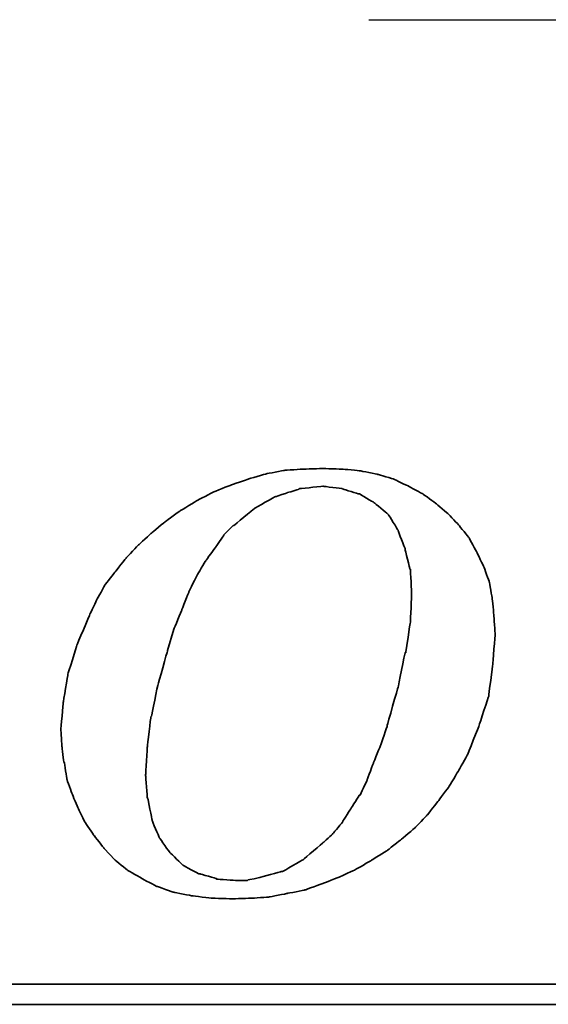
# Model space of a CAD drawing. Header units: millimetres. Extents: x 1805 to 4914, y -1594 to 860.
# Tile 92 of 256: x 2235 to 2241, y -1249 to -1237. Entities that reach past the tile are written whole.
import ezdxf

# ---------------------------------------------------------------- set-up
doc = ezdxf.new("R2010")
doc.units = ezdxf.units.MM
doc.layers.get('0').update_dxf_attribs({"linetype": 'CONTINUOUS'})
doc.layers.add('DIM', color=4, linetype='CONTINUOUS')
doc.layers.add('layer 1', color=7, linetype='CONTINUOUS')

# ---------------------------------------------------------------- blocks, each defined once
blk = doc.blocks.new('TBI MOTION logo(完整正式版)')
at = {"layer": 'layer 1', "color": 22, "lineweight": 35}
for points, knots in [([(-11.34375, -6.98375), (-11.34375, -6.98375), (-10.91375, -7.43875), (-10.91375, -7.43875), (-10.91375, -7.43875), (-10.91375, -7.43875), (-10.38625, -7.87125), (-10.38625, -7.87125), (-10.38625, -7.87125), (-10.38625, -7.87125), (-9.81125, -8.20375), (-9.81125, -8.20375), (-9.81125, -8.20375), (-9.81125, -8.20375), (-9.21125, -8.51875), (-9.21125, -8.51875), (-9.21125, -8.51875), (-9.21125, -8.51875), (-8.51625, -8.75875), (-8.51625, -8.75875), (-8.51625, -8.75875), (-8.51625, -8.75875), (-7.77125, -8.90375), (-7.77125, -8.90375), (-7.77125, -8.90375), (-7.77125, -8.90375), (-6.97875, -8.99875), (-6.97875, -8.99875), (-6.97875, -8.99875), (-6.97875, -8.99875), (-6.14125, -9.02375), (-6.14125, -9.02375), (-6.14125, -9.02375), (-6.14125, -9.02375), (-5.37125, -8.99875), (-5.37125, -8.99875), (-5.37125, -8.99875), (-5.37125, -8.99875), (-4.65375, -8.94875), (-4.65375, -8.94875), (-4.65375, -8.94875), (-4.65375, -8.94875), (-3.93375, -8.80625), (-3.93375, -8.80625), (-3.93375, -8.80625), (-3.93375, -8.80625), (-3.21375, -8.66375), (-3.21375, -8.66375), (-3.21375, -8.66375), (-3.21375, -8.66375), (-2.49375, -8.39875), (-2.49375, -8.39875), (-2.49375, -8.39875), (-2.49375, -8.39875), (-1.79875, -8.13375), (-1.79875, -8.13375), (-1.79875, -8.13375), (-1.79875, -8.13375), (-1.17375, -7.84375), (-1.17375, -7.84375), (-1.17375, -7.84375), (-1.17375, -7.84375), (-0.52375, -7.46375), (-0.52375, -7.46375), (-0.52375, -7.46375), (-0.52375, -7.46375), (0.10124, -7.07875), (0.10124, -7.07875), (0.10124, -7.07875), (0.10124, -7.07875), (0.67625, -6.62375), (0.67625, -6.62375), (0.67625, -6.62375), (0.67625, -6.62375), (1.24874, -6.14375), (1.24874, -6.14375), (1.24874, -6.14375), (1.24874, -6.14375), (1.72874, -5.64125), (1.72874, -5.64125), (1.72874, -5.64125), (1.72874, -5.64125), (2.18624, -5.06375), (2.18624, -5.06375), (2.18624, -5.06375), (2.18624, -5.06375), (2.61625, -4.48874), (2.61625, -4.48874), (2.61625, -4.48874), (2.61625, -4.48874), (3.00125, -3.83874), (3.00125, -3.83874), (3.00125, -3.83874), (3.00125, -3.83874), (3.36124, -3.21374), (3.36124, -3.21374), (3.36124, -3.21374), (3.36124, -3.21374), (3.84374, -1.99125), (3.84374, -1.99125), (3.84374, -1.99125), (3.84374, -1.99125), (4.22625, -0.81875), (4.22625, -0.81875), (4.22625, -0.81875), (4.22625, -0.81875), (4.39125, 0.45624), (4.39125, 0.45624), (4.39125, 0.45624), (4.39125, 0.45624), (4.48874, 1.70124), (4.48874, 1.70124), (4.48874, 1.70124), (4.48874, 1.70124), (4.43874, 2.44625), (4.43874, 2.44625), (4.43874, 2.44625), (4.43874, 2.44625), (4.36874, 3.14125), (4.36874, 3.14125), (4.36874, 3.14125), (4.36874, 3.14125), (4.25125, 3.81125), (4.25125, 3.81125), (4.25125, 3.81125), (4.25125, 3.81125), (4.03124, 4.41125), (4.03124, 4.41125), (4.03124, 4.41125), (4.03124, 4.41125), (3.74374, 5.01125), (3.74374, 5.01125), (3.74374, 5.01125), (3.74374, 5.01125), (3.43124, 5.58875), (3.43124, 5.58875), (3.43124, 5.58875), (3.43124, 5.58875), (3.02625, 6.09125), (3.02625, 6.09125), (3.02625, 6.09125), (3.02625, 6.09125), (2.59374, 6.54875), (2.59374, 6.54875), (2.59374, 6.54875), (2.59374, 6.54875), (2.09124, 6.98125), (2.09124, 6.98125), (2.09124, 6.98125), (2.09124, 6.98125), (1.56124, 7.36625), (1.56124, 7.36625), (1.56124, 7.36625), (1.56124, 7.36625), (0.98624, 7.67625), (0.98624, 7.67625), (0.98624, 7.67625), (0.98624, 7.67625), (0.38624, 7.96375), (0.38624, 7.96375), (0.38624, 7.96375), (0.38624, 7.96375), (-0.25875, 8.15625), (-0.25875, 8.15625), (-0.25875, 8.15625), (-0.25875, 8.15625), (-0.98125, 8.30125), (-0.98125, 8.30125), (-0.98125, 8.30125), (-0.98125, 8.30125), (-1.70124, 8.37125), (-1.70124, 8.37125), (-1.70124, 8.37125), (-1.70124, 8.37125), (-2.49375, 8.39624), (-2.49375, 8.39624), (-2.49375, 8.39624), (-2.49375, 8.39624), (-3.28625, 8.37125), (-3.28625, 8.37125), (-3.28625, 8.37125), (-3.28625, 8.37125), (-4.05125, 8.32125), (-4.05125, 8.32125), (-4.05125, 8.32125), (-4.05125, 8.32125), (-4.77375, 8.18125), (-4.77375, 8.18125), (-4.77375, 8.18125), (-4.77375, 8.18125), (-5.51625, 7.96375), (-5.51625, 7.96375), (-5.51625, 7.96375), (-5.51625, 7.96375), (-6.21125, 7.72625), (-6.21125, 7.72625), (-6.21125, 7.72625), (-6.21125, 7.72625), (-6.92875, 7.43625), (-6.92875, 7.43625), (-6.92875, 7.43625), (-6.92875, 7.43625), (-7.57875, 7.10125), (-7.57875, 7.10125), (-7.57875, 7.10125), (-7.57875, 7.10125), (-8.24875, 6.69125), (-8.24875, 6.69125), (-8.24875, 6.69125), (-8.24875, 6.69125), (-8.84875, 6.26125), (-8.84875, 6.26125), (-8.84875, 6.26125), (-8.84875, 6.26125), (-9.42625, 5.78125), (-9.42625, 5.78125), (-9.42625, 5.78125), (-9.42625, 5.78125), (-9.95375, 5.30125), (-9.95375, 5.30125), (-9.95375, 5.30125), (-9.95375, 5.30125), (-10.43375, 4.79624), (-10.43375, 4.79624), (-10.43375, 4.79624), (-10.43375, 4.79624), (-10.88875, 4.22125), (-10.88875, 4.22125), (-10.88875, 4.22125), (-10.88875, 4.22125), (-11.29875, 3.69375), (-11.29875, 3.69375), (-11.29875, 3.69375), (-11.29875, 3.69375), (-11.63375, 3.09125), (-11.63375, 3.09125), (-11.63375, 3.09125), (-11.63375, 3.09125), (-11.91875, 2.49625), (-11.91875, 2.49625), (-11.91875, 2.49625), (-11.91875, 2.49625), (-12.44875, 1.24625), (-12.44875, 1.24625), (-12.44875, 1.24625), (-12.44875, 1.24625), (-12.80875, 0.06874), (-12.80875, 0.06874), (-12.80875, 0.06874), (-12.80875, 0.06874), (-12.99875, -1.07875), (-12.99875, -1.07875), (-12.99875, -1.07875), (-12.99875, -1.07875), (-13.09375, -2.18375), (-13.09375, -2.18375), (-13.09375, -2.18375), (-13.09375, -2.18375), (-13.04875, -2.85375), (-13.04875, -2.85375), (-13.04875, -2.85375), (-13.04875, -2.85375), (-12.97375, -3.50375), (-12.97375, -3.50375), (-12.97375, -3.50375), (-12.97375, -3.50375), (-12.95375, -3.50375), (-12.95375, -3.50375), (-12.95375, -3.50375), (-12.95375, -3.50375), (-12.85375, -4.17375), (-12.85375, -4.17375), (-12.85375, -4.17375), (-12.85375, -4.17375), (-12.63875, -4.77624), (-12.63875, -4.77624), (-12.63875, -4.77624), (-12.63875, -4.77624), (-12.39875, -5.35125), (-12.39875, -5.35125), (-12.39875, -5.35125), (-12.39875, -5.35125), (-12.11375, -5.92875), (-12.11375, -5.92875), (-12.11375, -5.92875), (-12.11375, -5.92875), (-11.75375, -6.45375), (-11.75375, -6.45375), (-11.75375, -6.45375), (-11.75375, -6.45375), (-11.34375, -6.98375), (-11.34375, -6.98375)], [0, 0, 0, 0, 0.01369863, 0.01369863, 0.01369863, 0.01369864, 0.02739726, 0.02739726, 0.02739726, 0.02739727, 0.04109589, 0.04109589, 0.04109589, 0.0410959, 0.05479452, 0.05479452, 0.05479452, 0.05479453, 0.06849315, 0.06849315, 0.06849315, 0.06849316, 0.08219178, 0.08219178, 0.08219178, 0.08219179, 0.09589041, 0.09589041, 0.09589041, 0.09589042, 0.10958904, 0.10958904, 0.10958904, 0.10958905, 0.12328767, 0.12328767, 0.12328767, 0.12328768, 0.1369863, 0.1369863, 0.1369863, 0.13698631, 0.15068493, 0.15068493, 0.15068493, 0.15068494, 0.16438356, 0.16438356, 0.16438356, 0.16438357, 0.17808219, 0.17808219, 0.17808219, 0.1780822, 0.19178082, 0.19178082, 0.19178082, 0.19178083, 0.20547945, 0.20547945, 0.20547945, 0.20547946, 0.21917808, 0.21917808, 0.21917808, 0.21917809, 0.23287671, 0.23287671, 0.23287671, 0.23287672, 0.24657534, 0.24657534, 0.24657534, 0.24657535, 0.26027397, 0.26027397, 0.26027397, 0.26027398, 0.2739726, 0.2739726, 0.2739726, 0.27397261, 0.28767123, 0.28767123, 0.28767123, 0.28767124, 0.30136986, 0.30136986, 0.30136986, 0.30136987, 0.31506849, 0.31506849, 0.31506849, 0.3150685, 0.32876712, 0.32876712, 0.32876712, 0.32876713, 0.34246575, 0.34246575, 0.34246575, 0.34246576, 0.35616438, 0.35616438, 0.35616438, 0.35616439, 0.36986301, 0.36986301, 0.36986301, 0.36986302, 0.38356164, 0.38356164, 0.38356164, 0.38356165, 0.39726027, 0.39726027, 0.39726027, 0.39726028, 0.4109589, 0.4109589, 0.4109589, 0.41095891, 0.42465753, 0.42465753, 0.42465753, 0.42465754, 0.43835616, 0.43835616, 0.43835616, 0.43835617, 0.45205479, 0.45205479, 0.45205479, 0.4520548, 0.46575342, 0.46575342, 0.46575342, 0.46575343, 0.47945205, 0.47945205, 0.47945205, 0.47945206, 0.49315068, 0.49315068, 0.49315068, 0.49315069, 0.50684932, 0.50684932, 0.50684932, 0.50684933, 0.52054795, 0.52054795, 0.52054795, 0.52054796, 0.53424658, 0.53424658, 0.53424658, 0.53424659, 0.54794521, 0.54794521, 0.54794521, 0.54794522, 0.56164384, 0.56164384, 0.56164384, 0.56164385, 0.57534247, 0.57534247, 0.57534247, 0.57534248, 0.5890411, 0.5890411, 0.5890411, 0.58904111, 0.60273973, 0.60273973, 0.60273973, 0.60273974, 0.61643836, 0.61643836, 0.61643836, 0.61643837, 0.63013699, 0.63013699, 0.63013699, 0.630137, 0.64383562, 0.64383562, 0.64383562, 0.64383563, 0.65753425, 0.65753425, 0.65753425, 0.65753426, 0.67123288, 0.67123288, 0.67123288, 0.67123289, 0.68493151, 0.68493151, 0.68493151, 0.68493152, 0.69863014, 0.69863014, 0.69863014, 0.69863015, 0.71232877, 0.71232877, 0.71232877, 0.71232878, 0.7260274, 0.7260274, 0.7260274, 0.72602741, 0.73972603, 0.73972603, 0.73972603, 0.73972604, 0.75342466, 0.75342466, 0.75342466, 0.75342467, 0.76712329, 0.76712329, 0.76712329, 0.7671233, 0.78082192, 0.78082192, 0.78082192, 0.78082193, 0.79452055, 0.79452055, 0.79452055, 0.79452056, 0.80821918, 0.80821918, 0.80821918, 0.80821919, 0.82191781, 0.82191781, 0.82191781, 0.82191782, 0.83561644, 0.83561644, 0.83561644, 0.83561645, 0.84931507, 0.84931507, 0.84931507, 0.84931508, 0.8630137, 0.8630137, 0.8630137, 0.86301371, 0.87671233, 0.87671233, 0.87671233, 0.87671234, 0.89041096, 0.89041096, 0.89041096, 0.89041097, 0.90410959, 0.90410959, 0.90410959, 0.9041096, 0.91780822, 0.91780822, 0.91780822, 0.91780823, 0.93150685, 0.93150685, 0.93150685, 0.93150686, 0.94520548, 0.94520548, 0.94520548, 0.94520549, 0.95890411, 0.95890411, 0.95890411, 0.95890412, 0.97260274, 0.97260274, 0.97260274, 0.97260275, 0.98630137, 0.98630137, 0.98630137, 0.98630138, 1, 1, 1, 1]), ([(-8.77875, 1.03124), (-8.77875, 1.03124), (-8.51625, 1.89625), (-8.51625, 1.89625), (-8.51625, 1.89625), (-8.51625, 1.89625), (-8.20375, 2.66375), (-8.20375, 2.66375), (-8.20375, 2.66375), (-8.20375, 2.66375), (-7.91625, 3.38125), (-7.91625, 3.38125), (-7.91625, 3.38125), (-7.91625, 3.38125), (-7.91625, 3.40624), (-7.91625, 3.40624), (-7.91625, 3.40624), (-7.91625, 3.40624), (-7.57875, 4.07624), (-7.57875, 4.07624), (-7.57875, 4.07624), (-7.57875, 4.07624), (-7.24375, 4.65125), (-7.24375, 4.65125), (-7.24375, 4.65125), (-7.24375, 4.65125), (-7.21875, 4.65125), (-7.21875, 4.65125), (-7.21875, 4.65125), (-7.21875, 4.65125), (-7.21875, 4.67624), (-7.21875, 4.67624), (-7.21875, 4.67624), (-7.21875, 4.67624), (-6.83625, 5.20375), (-6.83625, 5.20375), (-6.83625, 5.20375), (-6.83625, 5.20375), (-6.49875, 5.68625), (-6.49875, 5.68625), (-6.49875, 5.68625), (-6.49875, 5.68625), (-6.49875, 5.70625), (-6.49875, 5.70625), (-6.49875, 5.70625), (-6.49875, 5.70625), (-6.11625, 6.09125), (-6.11625, 6.09125), (-6.11625, 6.09125), (-6.11625, 6.09125), (-6.09125, 6.09125), (-6.09125, 6.09125), (-6.09125, 6.09125), (-6.09125, 6.09125), (-5.27375, 6.76625), (-5.27375, 6.76625), (-5.27375, 6.76625), (-5.27375, 6.76625), (-5.24875, 6.76625), (-5.24875, 6.76625), (-5.24875, 6.76625), (-5.24875, 6.76625), (-5.24875, 6.78625), (-5.24875, 6.78625), (-5.24875, 6.78625), (-5.24875, 6.78625), (-4.38875, 7.26624), (-4.38875, 7.26624), (-4.38875, 7.26624), (-4.38875, 7.26624), (-4.36125, 7.26624), (-4.36125, 7.26624), (-4.36125, 7.26624), (-4.36125, 7.26624), (-3.93375, 7.41125), (-3.93375, 7.41125), (-3.93375, 7.41125), (-3.93375, 7.41125), (-3.47375, 7.55625), (-3.47375, 7.55625), (-3.47375, 7.55625), (-3.47375, 7.55625), (-3.45375, 7.55625), (-3.45375, 7.55625), (-3.45375, 7.55625), (-3.45375, 7.55625), (-3.42875, 7.58124), (-3.42875, 7.58124), (-3.42875, 7.58124), (-3.42875, 7.58124), (-2.97375, 7.62625), (-2.97375, 7.62625), (-2.97375, 7.62625), (-2.97375, 7.62625), (-2.49375, 7.67625), (-2.49375, 7.67625), (-2.49375, 7.67625), (-2.49375, 7.67625), (-2.46875, 7.67625), (-2.46875, 7.67625), (-2.46875, 7.67625), (-2.46875, 7.67625), (-1.70124, 7.58124), (-1.70124, 7.58124), (-1.70124, 7.58124), (-1.70124, 7.58124), (-1.67875, 7.55625), (-1.67875, 7.55625), (-1.67875, 7.55625), (-1.67875, 7.55625), (-1.65375, 7.55625), (-1.65375, 7.55625), (-1.65375, 7.55625), (-1.65375, 7.55625), (-1.03125, 7.36625), (-1.03125, 7.36625), (-1.03125, 7.36625), (-1.03125, 7.36625), (-1.00625, 7.36625), (-1.00625, 7.36625), (-1.00625, 7.36625), (-1.00625, 7.36625), (-0.43124, 7.02624), (-0.43124, 7.02624), (-0.43124, 7.02624), (-0.43124, 7.02624), (-0.40625, 7.00624), (-0.40625, 7.00624), (-0.40625, 7.00624), (-0.40625, 7.00624), (0.12124, 6.57124), (0.12124, 6.57124), (0.12124, 6.57124), (0.12124, 6.57124), (0.14624, 6.54875), (0.14624, 6.54875), (0.14624, 6.54875), (0.14624, 6.54875), (0.17124, 6.52375), (0.17124, 6.52375), (0.17124, 6.52375), (0.17124, 6.52375), (0.55625, 5.89875), (0.55625, 5.89875), (0.55625, 5.89875), (0.55625, 5.89875), (0.55625, 5.87625), (0.55625, 5.87625), (0.55625, 5.87625), (0.55625, 5.87625), (0.84124, 5.15625), (0.84124, 5.15625), (0.84124, 5.15625), (0.84124, 5.15625), (0.84124, 5.13125), (0.84124, 5.13125), (0.84124, 5.13125), (0.84124, 5.13125), (1.03624, 4.31875), (1.03624, 4.31875), (1.03624, 4.31875), (1.03624, 4.31875), (1.05624, 4.31875), (1.05624, 4.31875), (1.05624, 4.31875), (1.05624, 4.31875), (1.05624, 4.29125), (1.05624, 4.29125), (1.05624, 4.29125), (1.05624, 4.29125), (1.10625, 3.33125), (1.10625, 3.33125), (1.10625, 3.33125), (1.10625, 3.33125), (1.10625, 3.30875), (1.10625, 3.30875), (1.10625, 3.30875), (1.10625, 3.30875), (1.05624, 2.20624), (1.05624, 2.20624), (1.05624, 2.20624), (1.05624, 2.20624), (1.05624, 2.18124), (1.05624, 2.18124), (1.05624, 2.18124), (1.05624, 2.18124), (0.86624, 0.93624), (0.86624, 0.93624), (0.86624, 0.93624), (0.86624, 0.93624), (0.84124, 0.93624), (0.84124, 0.93624), (0.84124, 0.93624), (0.84124, 0.93624), (0.55625, -0.45874), (0.55625, -0.45874), (0.55625, -0.45874), (0.55625, -0.45874), (0.12124, -1.99125), (0.12124, -1.99125), (0.12124, -1.99125), (0.12124, -1.99125), (0.12124, -2.01874), (0.12124, -2.01874), (0.12124, -2.01874), (0.12124, -2.01874), (-0.13874, -2.78375), (-0.13874, -2.78375), (-0.13874, -2.78375), (-0.13874, -2.78375), (-0.43124, -3.50375), (-0.43124, -3.50375), (-0.43124, -3.50375), (-0.43124, -3.50375), (-0.69375, -4.19875), (-0.69375, -4.19875), (-0.69375, -4.19875), (-0.69375, -4.19875), (-0.69375, -4.22375), (-0.69375, -4.22375), (-0.69375, -4.22375), (-0.69375, -4.22375), (-0.98125, -4.82374), (-0.98125, -4.82374), (-0.98125, -4.82374), (-0.98125, -4.82374), (-1.00625, -4.82374), (-1.00625, -4.82374), (-1.00625, -4.82374), (-1.00625, -4.82374), (-1.33875, -5.35125), (-1.33875, -5.35125), (-1.33875, -5.35125), (-1.33875, -5.35125), (-1.67875, -5.87875), (-1.67875, -5.87875), (-1.67875, -5.87875), (-1.67875, -5.87875), (-1.67875, -5.90375), (-1.67875, -5.90375), (-1.67875, -5.90375), (-1.67875, -5.90375), (-2.05875, -6.35875), (-2.05875, -6.35875), (-2.05875, -6.35875), (-2.05875, -6.35875), (-2.08375, -6.38375), (-2.08375, -6.38375), (-2.08375, -6.38375), (-2.08375, -6.38375), (-2.46875, -6.74375), (-2.46875, -6.74375), (-2.46875, -6.74375), (-2.46875, -6.74375), (-3.25875, -7.41625), (-3.25875, -7.41625), (-3.25875, -7.41625), (-3.25875, -7.41625), (-3.28625, -7.43875), (-3.28625, -7.43875), (-3.28625, -7.43875), (-3.28625, -7.43875), (-4.12375, -7.91875), (-4.12375, -7.91875), (-4.12375, -7.91875), (-4.12375, -7.91875), (-4.14875, -7.91875), (-4.14875, -7.91875), (-4.14875, -7.91875), (-4.14875, -7.91875), (-4.17125, -7.91875), (-4.17125, -7.91875), (-4.17125, -7.91875), (-4.17125, -7.91875), (-5.03375, -8.15875), (-5.03375, -8.15875), (-5.03375, -8.15875), (-5.03375, -8.15875), (-5.51625, -8.25625), (-5.51625, -8.25625), (-5.51625, -8.25625), (-5.51625, -8.25625), (-5.54125, -8.27875), (-5.54125, -8.27875), (-5.54125, -8.27875), (-5.54125, -8.27875), (-5.56375, -8.27875), (-5.56375, -8.27875), (-5.56375, -8.27875), (-5.56375, -8.27875), (-5.99625, -8.27875), (-5.99625, -8.27875), (-5.99625, -8.27875), (-5.99625, -8.27875), (-6.76375, -8.23125), (-6.76375, -8.23125), (-6.76375, -8.23125), (-6.76375, -8.23125), (-6.78875, -8.23125), (-6.78875, -8.23125), (-6.78875, -8.23125), (-6.78875, -8.23125), (-6.78875, -8.20375), (-6.78875, -8.20375), (-6.78875, -8.20375), (-6.78875, -8.20375), (-7.45875, -8.01375), (-7.45875, -8.01375), (-7.45875, -8.01375), (-7.45875, -8.01375), (-7.48375, -8.01375), (-7.48375, -8.01375), (-7.48375, -8.01375), (-7.48375, -8.01375), (-7.50875, -8.01375), (-7.50875, -8.01375), (-7.50875, -8.01375), (-7.50875, -8.01375), (-8.13125, -7.67875), (-8.13125, -7.67875), (-8.13125, -7.67875), (-8.13125, -7.67875), (-8.15625, -7.65375), (-8.15625, -7.65375), (-8.15625, -7.65375), (-8.15625, -7.65375), (-8.65875, -7.17375), (-8.65875, -7.17375), (-8.65875, -7.17375), (-8.65875, -7.17375), (-8.68375, -7.14875), (-8.68375, -7.14875), (-8.68375, -7.14875), (-8.68375, -7.14875), (-9.08875, -6.57375), (-9.08875, -6.57375), (-9.08875, -6.57375), (-9.08875, -6.57375), (-9.11375, -6.54875), (-9.11375, -6.54875), (-9.11375, -6.54875), (-9.11375, -6.54875), (-9.11375, -6.52875), (-9.11375, -6.52875), (-9.11375, -6.52875), (-9.11375, -6.52875), (-9.40375, -5.85375), (-9.40375, -5.85375), (-9.40375, -5.85375), (-9.40375, -5.85375), (-9.40375, -5.82875), (-9.40375, -5.82875), (-9.40375, -5.82875), (-9.40375, -5.82875), (-9.56875, -4.96875), (-9.56875, -4.96875), (-9.56875, -4.96875), (-9.56875, -4.96875), (-9.59375, -4.94375), (-9.59375, -4.94375), (-9.59375, -4.94375), (-9.59375, -4.94375), (-9.66375, -4.03375), (-9.66375, -4.03375), (-9.66375, -4.03375), (-9.66375, -4.03375), (-9.66375, -4.00875), (-9.66375, -4.00875), (-9.66375, -4.00875), (-9.66375, -4.00875), (-9.59375, -2.85375), (-9.59375, -2.85375), (-9.59375, -2.85375), (-9.59375, -2.85375), (-9.45125, -1.65875), (-9.45125, -1.65875), (-9.45125, -1.65875), (-9.45125, -1.65875), (-9.42625, -1.63375), (-9.42625, -1.63375), (-9.42625, -1.63375), (-9.42625, -1.63375), (-9.16125, -0.33875), (-9.16125, -0.33875), (-9.16125, -0.33875), (-9.16125, -0.33875), (-8.77875, 1.00624), (-8.77875, 1.00624), (-8.77875, 1.00624), (-8.77875, 1.00624), (-8.77875, 1.03124), (-8.77875, 1.03124)], [0, 0, 0, 0, 0.01020408, 0.01020408, 0.01020408, 0.01020409, 0.02040816, 0.02040816, 0.02040816, 0.02040817, 0.03061224, 0.03061224, 0.03061224, 0.03061225, 0.04081633, 0.04081633, 0.04081633, 0.04081634, 0.05102041, 0.05102041, 0.05102041, 0.05102042, 0.06122449, 0.06122449, 0.06122449, 0.0612245, 0.07142857, 0.07142857, 0.07142857, 0.07142858, 0.08163265, 0.08163265, 0.08163265, 0.08163266, 0.09183673, 0.09183673, 0.09183673, 0.09183674, 0.10204082, 0.10204082, 0.10204082, 0.10204083, 0.1122449, 0.1122449, 0.1122449, 0.11224491, 0.12244898, 0.12244898, 0.12244898, 0.12244899, 0.13265306, 0.13265306, 0.13265306, 0.13265307, 0.14285714, 0.14285714, 0.14285714, 0.14285715, 0.15306122, 0.15306122, 0.15306122, 0.15306123, 0.16326531, 0.16326531, 0.16326531, 0.16326532, 0.17346939, 0.17346939, 0.17346939, 0.1734694, 0.18367347, 0.18367347, 0.18367347, 0.18367348, 0.19387755, 0.19387755, 0.19387755, 0.19387756, 0.20408163, 0.20408163, 0.20408163, 0.20408164, 0.21428571, 0.21428571, 0.21428571, 0.21428572, 0.2244898, 0.2244898, 0.2244898, 0.22448981, 0.23469388, 0.23469388, 0.23469388, 0.23469389, 0.24489796, 0.24489796, 0.24489796, 0.24489797, 0.25510204, 0.25510204, 0.25510204, 0.25510205, 0.26530612, 0.26530612, 0.26530612, 0.26530613, 0.2755102, 0.2755102, 0.2755102, 0.27551021, 0.28571429, 0.28571429, 0.28571429, 0.2857143, 0.29591837, 0.29591837, 0.29591837, 0.29591838, 0.30612245, 0.30612245, 0.30612245, 0.30612246, 0.31632653, 0.31632653, 0.31632653, 0.31632654, 0.32653061, 0.32653061, 0.32653061, 0.32653062, 0.33673469, 0.33673469, 0.33673469, 0.3367347, 0.34693878, 0.34693878, 0.34693878, 0.34693879, 0.35714286, 0.35714286, 0.35714286, 0.35714287, 0.36734694, 0.36734694, 0.36734694, 0.36734695, 0.37755102, 0.37755102, 0.37755102, 0.37755103, 0.3877551, 0.3877551, 0.3877551, 0.38775511, 0.39795918, 0.39795918, 0.39795918, 0.39795919, 0.40816327, 0.40816327, 0.40816327, 0.40816328, 0.41836735, 0.41836735, 0.41836735, 0.41836736, 0.42857143, 0.42857143, 0.42857143, 0.42857144, 0.43877551, 0.43877551, 0.43877551, 0.43877552, 0.44897959, 0.44897959, 0.44897959, 0.4489796, 0.45918367, 0.45918367, 0.45918367, 0.45918368, 0.46938776, 0.46938776, 0.46938776, 0.46938777, 0.47959184, 0.47959184, 0.47959184, 0.47959185, 0.48979592, 0.48979592, 0.48979592, 0.48979593, 0.5, 0.5, 0.5, 0.50000001, 0.51020408, 0.51020408, 0.51020408, 0.51020409, 0.52040816, 0.52040816, 0.52040816, 0.52040817, 0.53061224, 0.53061224, 0.53061224, 0.53061225, 0.54081633, 0.54081633, 0.54081633, 0.54081634, 0.55102041, 0.55102041, 0.55102041, 0.55102042, 0.56122449, 0.56122449, 0.56122449, 0.5612245, 0.57142857, 0.57142857, 0.57142857, 0.57142858, 0.58163265, 0.58163265, 0.58163265, 0.58163266, 0.59183673, 0.59183673, 0.59183673, 0.59183674, 0.60204082, 0.60204082, 0.60204082, 0.60204083, 0.6122449, 0.6122449, 0.6122449, 0.61224491, 0.62244898, 0.62244898, 0.62244898, 0.62244899, 0.63265306, 0.63265306, 0.63265306, 0.63265307, 0.64285714, 0.64285714, 0.64285714, 0.64285715, 0.65306122, 0.65306122, 0.65306122, 0.65306123, 0.66326531, 0.66326531, 0.66326531, 0.66326532, 0.67346939, 0.67346939, 0.67346939, 0.6734694, 0.68367347, 0.68367347, 0.68367347, 0.68367348, 0.69387755, 0.69387755, 0.69387755, 0.69387756, 0.70408163, 0.70408163, 0.70408163, 0.70408164, 0.71428571, 0.71428571, 0.71428571, 0.71428572, 0.7244898, 0.7244898, 0.7244898, 0.72448981, 0.73469388, 0.73469388, 0.73469388, 0.73469389, 0.74489796, 0.74489796, 0.74489796, 0.74489797, 0.75510204, 0.75510204, 0.75510204, 0.75510205, 0.76530612, 0.76530612, 0.76530612, 0.76530613, 0.7755102, 0.7755102, 0.7755102, 0.77551021, 0.78571429, 0.78571429, 0.78571429, 0.7857143, 0.79591837, 0.79591837, 0.79591837, 0.79591838, 0.80612245, 0.80612245, 0.80612245, 0.80612246, 0.81632653, 0.81632653, 0.81632653, 0.81632654, 0.82653061, 0.82653061, 0.82653061, 0.82653062, 0.83673469, 0.83673469, 0.83673469, 0.8367347, 0.84693878, 0.84693878, 0.84693878, 0.84693879, 0.85714286, 0.85714286, 0.85714286, 0.85714287, 0.86734694, 0.86734694, 0.86734694, 0.86734695, 0.87755102, 0.87755102, 0.87755102, 0.87755103, 0.8877551, 0.8877551, 0.8877551, 0.88775511, 0.89795918, 0.89795918, 0.89795918, 0.89795919, 0.90816327, 0.90816327, 0.90816327, 0.90816328, 0.91836735, 0.91836735, 0.91836735, 0.91836736, 0.92857143, 0.92857143, 0.92857143, 0.92857144, 0.93877551, 0.93877551, 0.93877551, 0.93877552, 0.94897959, 0.94897959, 0.94897959, 0.9489796, 0.95918367, 0.95918367, 0.95918367, 0.95918368, 0.96938776, 0.96938776, 0.96938776, 0.96938777, 0.97959184, 0.97959184, 0.97959184, 0.97959185, 0.98979592, 0.98979592, 0.98979592, 0.98979593, 1, 1, 1, 1]), ([(75.90875, -9.47875), (75.90875, -9.47875), (75.90875, -12.28625), (75.90875, -12.28625), (75.90875, -12.28625), (75.90875, -12.28625), (75.90875, -12.47875), (75.90875, -12.47875), (75.90875, -12.47875), (75.90875, -12.47875), (75.71625, -12.47875), (75.71625, -12.47875), (75.71625, -12.47875), (75.71625, -12.47875), (-88.32875, -12.47875), (-88.32875, -12.47875), (-88.32875, -12.47875), (-88.32875, -12.47875), (-88.32875, -13.29375), (-88.32875, -13.29375), (-88.32875, -13.29375), (-88.32875, -13.29375), (82.89125, -13.29375), (82.89125, -13.29375), (82.89125, -13.29375), (82.89125, -13.29375), (75.90875, -9.47875), (75.90875, -9.47875)], [0, 0, 0, 0, 0.14285714, 0.14285714, 0.14285714, 0.14285715, 0.28571429, 0.28571429, 0.28571429, 0.2857143, 0.42857143, 0.42857143, 0.42857143, 0.42857144, 0.57142857, 0.57142857, 0.57142857, 0.57142858, 0.71428571, 0.71428571, 0.71428571, 0.71428572, 0.85714286, 0.85714286, 0.85714286, 0.85714287, 1, 1, 1, 1])]:
    blk.add_open_spline(points, degree=3, knots=knots, dxfattribs=at)

msp = doc.modelspace()

# ---------------------------------------------------------------- linework, layer by layer
at = {"linetype": 'Continuous'}
msp.add_line((2239.131, -1237.39), (2287.631, -1237.39), dxfattribs=at)

# ---------------------------------------------------------------- block references
at = {"layer": 'DIM', "color": 7, "xscale": 0.2802190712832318, "yscale": 0.2802190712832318, "zscale": 0.2802190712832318}
msp.add_blockref('TBI MOTION logo(完整正式版)', (2239.308, -1244.833), dxfattribs=at)

doc.saveas('drawing.dxf')
